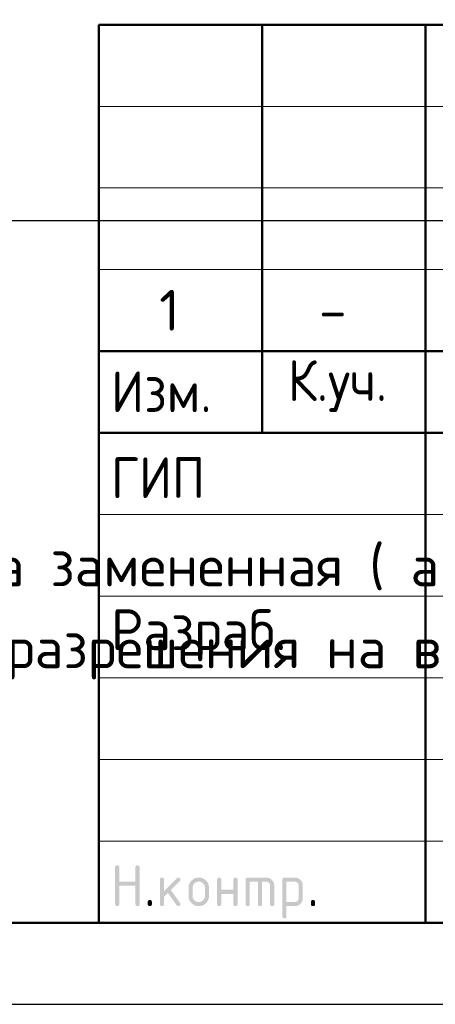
# Model space of a CAD drawing. Header units: millimetres. Extents: x 0 to 21000, y 0 to 14850.
# Tile 7 of 17: x 11257 to 12530, y 0 to 3015. Entities that reach past the tile are written whole.
import ezdxf

# ---------------------------------------------------------------- set-up
doc = ezdxf.new("R2010")
doc.units = ezdxf.units.MM
doc.layers.add('Standard', color=7, linetype='Continuous', lineweight=25)
doc.styles.add('ISOCPEUR', font='txt')

msp = doc.modelspace()

# ---------------------------------------------------------------- hatches: boundary and pattern name
at = {"layer": 'Standard', "linetype": 'Continuous', "lineweight": 25, "transparency": 33554687}
for points in [[(11549.5, 306.9), (11549.5, 419.4), (11549.5, 420.2), (11549.6, 420.9), (11549.7, 421.5), (11549.9, 422.1), (11550.1, 422.7), (11550.4, 423.2), (11550.7, 423.7), (11551.1, 424.1), (11551.5, 424.5), (11552, 424.8), (11552.5, 425.1), (11553.1, 425.3), (11553.6, 425.4), (11554.3, 425.5), (11555, 425.6), (11555.8, 425.6), (11556.6, 425.6), (11557.3, 425.5), (11558, 425.4), (11558.5, 425.3), (11559.1, 425.1), (11559.6, 424.8), (11560.1, 424.5), (11560.5, 424.1), (11560.9, 423.7), (11561.2, 423.2), (11561.5, 422.7), (11561.7, 422.1), (11561.9, 421.5), (11562, 420.9), (11562.1, 420.2), (11562.1, 419.4), (11562.1, 375.7), (11611.9, 375.7), (11611.9, 419.4), (11611.9, 420.2), (11612, 420.9), (11612.1, 421.5), (11612.3, 422.1), (11612.5, 422.7), (11612.8, 423.2), (11613.1, 423.7), (11613.5, 424.1), (11613.9, 424.5), (11614.4, 424.8), (11614.9, 425.1), (11615.4, 425.3), (11616, 425.4), (11616.7, 425.5), (11617.4, 425.6), (11618.2, 425.6), (11619, 425.6), (11619.7, 425.5), (11620.3, 425.4), (11620.9, 425.3), (11621.5, 425.1), (11622, 424.8), (11622.5, 424.5), (11622.9, 424.1), (11623.3, 423.7), (11623.6, 423.2), (11623.9, 422.7), (11624.1, 422.1), (11624.3, 421.5), (11624.3, 420.9), (11624.4, 420.2), (11624.4, 419.4), (11624.4, 306.9), (11624.4, 306.1), (11624.3, 305.4), (11624.3, 304.7), (11624.1, 304.2), (11623.9, 303.6), (11623.6, 303.1), (11623.3, 302.6), (11622.9, 302.2), (11622.5, 301.8), (11622, 301.5), (11621.5, 301.2), (11620.9, 301), (11620.3, 300.8), (11619.7, 300.7), (11619, 300.6), (11618.2, 300.6), (11617.4, 300.6), (11616.7, 300.7), (11616, 300.8), (11615.4, 301), (11614.9, 301.2), (11614.4, 301.5), (11613.9, 301.8), (11613.5, 302.2), (11613.1, 302.6), (11612.8, 303.1), (11612.5, 303.6), (11612.3, 304.2), (11612.1, 304.7), (11612, 305.4), (11611.9, 306.1), (11611.9, 306.9), (11611.9, 363.1), (11562.1, 363.1), (11562.1, 306.9), (11562.1, 306.1), (11562, 305.4), (11561.9, 304.7), (11561.7, 304.2), (11561.5, 303.6), (11561.2, 303.1), (11560.9, 302.6), (11560.5, 302.2), (11560.1, 301.8), (11559.6, 301.5), (11559.1, 301.2), (11558.5, 301), (11558, 300.8), (11557.3, 300.7), (11556.6, 300.6), (11555.8, 300.6), (11555, 300.6), (11554.3, 300.7), (11553.6, 300.8), (11553.1, 301), (11552.5, 301.2), (11552, 301.5), (11551.5, 301.8), (11551.1, 302.2), (11550.7, 302.6), (11550.4, 303.1), (11550.1, 303.6), (11549.9, 304.2), (11549.7, 304.7), (11549.6, 305.4), (11549.5, 306.1)], [(11699.5, 347), (11738.8, 386.3), (11739.2, 386.7), (11739.7, 387.1), (11740.2, 387.4), (11740.8, 387.6), (11741.3, 387.9), (11741.9, 388), (11742.5, 388.1), (11743.2, 388.1), (11744, 388.1), (11744.7, 388), (11745.4, 387.9), (11745.9, 387.7), (11746.5, 387.5), (11747, 387.2), (11747.5, 386.9), (11747.9, 386.5), (11748.3, 386.1), (11748.6, 385.6), (11748.9, 385.1), (11749.1, 384.6), (11749.3, 384), (11749.4, 383.3), (11749.5, 382.6), (11749.5, 381.8), (11749.5, 381.2), (11749.3, 380.6), (11749.2, 380.1), (11749, 379.5), (11748.7, 379), (11748.4, 378.5), (11748, 378), (11747.6, 377.5), (11720.1, 350), (11748.2, 310.5), (11748.8, 309.6), (11749.1, 308.7), (11749.5, 307.8), (11749.5, 306.8), (11749.5, 306), (11749.4, 305.4), (11749.3, 304.7), (11749.1, 304.1), (11748.9, 303.5), (11748.6, 303), (11748.3, 302.6), (11747.9, 302.2), (11747.5, 301.8), (11747, 301.5), (11746.5, 301.2), (11745.9, 301), (11745.4, 300.8), (11744.7, 300.7), (11744, 300.6), (11743.2, 300.6), (11742.4, 300.6), (11741.6, 300.8), (11740.9, 301), (11740.2, 301.3), (11739.6, 301.6), (11739, 302.1), (11738.5, 302.6), (11738, 303.3), (11711.1, 341.1), (11699.5, 329.4), (11699.5, 306.9), (11699.5, 306.1), (11699.4, 305.4), (11699.3, 304.7), (11699.1, 304.2), (11698.9, 303.6), (11698.6, 303.1), (11698.3, 302.6), (11697.9, 302.2), (11697.5, 301.8), (11697, 301.5), (11696.5, 301.2), (11696, 301), (11695.4, 300.8), (11694.7, 300.7), (11694, 300.6), (11693.2, 300.6), (11692.4, 300.6), (11691.7, 300.7), (11691.1, 300.8), (11690.5, 301), (11689.9, 301.2), (11689.4, 301.5), (11688.9, 301.8), (11688.5, 302.2), (11688.1, 302.6), (11687.8, 303.1), (11687.5, 303.6), (11687.3, 304.2), (11687.1, 304.7), (11687, 305.4), (11687, 306.1), (11687, 306.9), (11687, 381.8), (11687, 382.6), (11687, 383.3), (11687.1, 384), (11687.3, 384.6), (11687.5, 385.1), (11687.8, 385.6), (11688.1, 386.1), (11688.5, 386.5), (11688.9, 386.9), (11689.4, 387.2), (11689.9, 387.5), (11690.5, 387.7), (11691.1, 387.9), (11691.7, 388), (11692.4, 388.1), (11693.2, 388.1), (11694, 388.1), (11694.7, 388), (11695.4, 387.9), (11696, 387.7), (11696.5, 387.5), (11697, 387.2), (11697.5, 386.9), (11697.9, 386.5), (11698.3, 386.1), (11698.6, 385.6), (11698.9, 385.1), (11699.1, 384.6), (11699.3, 384), (11699.4, 383.3), (11699.5, 382.6), (11699.5, 381.8)], [(11874.3, 338.1), (11874.3, 306.9), (11874.3, 306.1), (11874.2, 305.4), (11874.1, 304.7), (11873.9, 304.2), (11873.7, 303.6), (11873.5, 303.1), (11873.2, 302.6), (11872.8, 302.2), (11872.4, 301.8), (11871.9, 301.5), (11871.4, 301.2), (11870.8, 301), (11870.2, 300.8), (11869.5, 300.7), (11868.9, 300.6), (11868.1, 300.6), (11867.3, 300.6), (11866.6, 300.7), (11865.9, 300.8), (11865.3, 301), (11864.7, 301.2), (11864.3, 301.5), (11863.8, 301.8), (11863.4, 302.2), (11863, 302.6), (11862.7, 303.1), (11862.4, 303.6), (11862.2, 304.2), (11862, 304.7), (11861.9, 305.4), (11861.8, 306.1), (11861.8, 306.9), (11861.8, 381.8), (11861.8, 382.6), (11861.9, 383.3), (11862, 384), (11862.2, 384.6), (11862.4, 385.1), (11862.7, 385.6), (11863, 386.1), (11863.4, 386.5), (11863.8, 386.9), (11864.3, 387.2), (11864.7, 387.5), (11865.3, 387.7), (11865.9, 387.9), (11866.6, 388), (11867.3, 388.1), (11868.1, 388.1), (11868.9, 388.1), (11869.5, 388), (11870.2, 387.9), (11870.8, 387.7), (11871.4, 387.5), (11871.9, 387.2), (11872.4, 386.9), (11872.8, 386.5), (11873.2, 386.1), (11873.5, 385.6), (11873.7, 385.2), (11873.9, 384.6), (11874.1, 384), (11874.2, 383.3), (11874.3, 382.6), (11874.3, 381.8), (11874.3, 350.6), (11911.7, 350.6), (11911.7, 381.8), (11911.7, 382.6), (11911.8, 383.3), (11911.9, 384), (11912.1, 384.6), (11912.3, 385.2), (11912.6, 385.6), (11912.8, 386.1), (11913.2, 386.5), (11913.6, 386.9), (11914.1, 387.2), (11914.6, 387.5), (11915.2, 387.7), (11915.8, 387.9), (11916.5, 388), (11917.1, 388.1), (11917.9, 388.1), (11918.7, 388.1), (11919.4, 388), (11920.1, 387.9), (11920.7, 387.7), (11921.3, 387.5), (11921.7, 387.2), (11922.2, 386.9), (11922.6, 386.5), (11923, 386.1), (11923.3, 385.6), (11923.6, 385.1), (11923.8, 384.6), (11924, 384), (11924.1, 383.3), (11924.2, 382.6), (11924.2, 381.8), (11924.2, 306.9), (11924.2, 306.1), (11924.1, 305.4), (11924, 304.7), (11923.8, 304.2), (11923.6, 303.6), (11923.3, 303.1), (11923, 302.6), (11922.6, 302.2), (11922.2, 301.8), (11921.7, 301.5), (11921.3, 301.2), (11920.7, 301), (11920.1, 300.8), (11919.4, 300.7), (11918.7, 300.6), (11917.9, 300.6), (11917.1, 300.6), (11916.5, 300.7), (11915.8, 300.8), (11915.2, 301), (11914.6, 301.2), (11914.1, 301.5), (11913.6, 301.8), (11913.2, 302.2), (11912.8, 302.6), (11912.6, 303.1), (11912.3, 303.6), (11912.1, 304.2), (11911.9, 304.7), (11911.8, 305.4), (11911.7, 306.1), (11911.7, 306.9), (11911.7, 338.1)], [(11955.5, 388.1), (12011.7, 388.1), (12013, 388.1), (12014.2, 388), (12015.5, 387.8), (12016.7, 387.6), (12017.9, 387.4), (12019.1, 387.1), (12020.2, 386.7), (12021.3, 386.3), (12022.4, 385.8), (12023.5, 385.2), (12024.5, 384.7), (12025.5, 384), (12026.6, 383.3), (12027.5, 382.5), (12028.5, 381.7), (12029.4, 380.8), (12030.3, 379.9), (12031.1, 378.9), (12031.9, 378), (12032.6, 376.9), (12033.3, 375.9), (12033.8, 374.9), (12034.4, 373.8), (12034.8, 372.7), (12035.3, 371.6), (12035.6, 370.5), (12036, 369.3), (12036.2, 368.1), (12036.4, 366.9), (12036.6, 365.6), (12036.7, 364.4), (12036.7, 363.1), (12036.7, 306.9), (12036.7, 306.1), (12036.6, 305.4), (12036.5, 304.7), (12036.3, 304.2), (12036.1, 303.6), (12035.8, 303.1), (12035.5, 302.6), (12035.1, 302.2), (12034.7, 301.8), (12034.2, 301.5), (12033.7, 301.2), (12033.1, 301), (12032.6, 300.8), (12031.9, 300.7), (12031.2, 300.6), (12030.4, 300.6), (12029.6, 300.6), (12028.9, 300.7), (12028.3, 300.8), (12027.7, 301), (12027.1, 301.2), (12026.6, 301.5), (12026.1, 301.8), (12025.7, 302.2), (12025.3, 302.6), (12025, 303.1), (12024.7, 303.6), (12024.5, 304.2), (12024.3, 304.7), (12024.2, 305.4), (12024.1, 306.1), (12024.1, 306.9), (12024.1, 363.1), (12024.1, 364.4), (12023.9, 365.6), (12023.7, 366.8), (12023.2, 367.9), (12022.8, 369), (12022.1, 370.1), (12021.5, 371.1), (12020.6, 372), (12019.7, 372.9), (12018.7, 373.5), (12017.7, 374.2), (12016.5, 374.7), (12015.4, 375.1), (12014.2, 375.3), (12013, 375.5), (12011.7, 375.5), (11999.2, 375.5), (11999.2, 306.9), (11999.2, 306.1), (11999.1, 305.4), (11999, 304.7), (11998.8, 304.2), (11998.6, 303.6), (11998.3, 303.1), (11998, 302.6), (11997.7, 302.2), (11997.3, 301.8), (11996.8, 301.5), (11996.3, 301.2), (11995.7, 301), (11995.1, 300.8), (11994.4, 300.7), (11993.7, 300.6), (11993, 300.6), (11992.2, 300.6), (11991.5, 300.7), (11990.8, 300.8), (11990.2, 301), (11989.6, 301.2), (11989.1, 301.5), (11988.7, 301.8), (11988.3, 302.2), (11987.9, 302.6), (11987.6, 303.1), (11987.3, 303.6), (11987.1, 304.2), (11986.9, 304.7), (11986.8, 305.4), (11986.7, 306.1), (11986.7, 306.9), (11986.7, 375.5), (11961.8, 375.5), (11961.8, 306.9), (11961.8, 306.1), (11961.7, 305.4), (11961.6, 304.7), (11961.4, 304.2), (11961.2, 303.6), (11960.9, 303.1), (11960.6, 302.6), (11960.2, 302.2), (11959.8, 301.8), (11959.3, 301.5), (11958.8, 301.2), (11958.2, 301), (11957.7, 300.8), (11957, 300.7), (11956.3, 300.6), (11955.5, 300.6), (11954.7, 300.6), (11954, 300.7), (11953.4, 300.8), (11952.8, 301), (11952.2, 301.2), (11951.7, 301.5), (11951.2, 301.8), (11950.8, 302.2), (11950.4, 302.6), (11950.1, 303.1), (11949.8, 303.6), (11949.6, 304.2), (11949.4, 304.7), (11949.3, 305.4), (11949.2, 306.1), (11949.2, 306.9), (11949.2, 381.8), (11949.2, 382.6), (11949.3, 383.3), (11949.4, 384), (11949.6, 384.6), (11949.8, 385.1), (11950.1, 385.6), (11950.4, 386.1), (11950.8, 386.5), (11951.2, 386.9), (11951.7, 387.2), (11952.2, 387.5), (11952.8, 387.7), (11953.3, 387.9), (11954, 388), (11954.7, 388.1)], [(11649.5, 313.2), (11649.5, 313.9), (11649.6, 314.6), (11649.7, 315.3), (11649.9, 315.9), (11650.1, 316.5), (11650.4, 317), (11650.7, 317.5), (11651.1, 317.9), (11651.5, 318.3), (11651.9, 318.5), (11652.4, 318.8), (11653, 319), (11653.6, 319.2), (11654.3, 319.3), (11655, 319.4), (11655.8, 319.4), (11656.5, 319.4), (11657.2, 319.3), (11657.9, 319.2), (11658.5, 319), (11659.1, 318.8), (11659.6, 318.5), (11660.1, 318.3), (11660.4, 317.9), (11660.8, 317.5), (11661.1, 317), (11661.4, 316.5), (11661.6, 315.9), (11661.8, 315.3), (11661.9, 314.6), (11662, 313.9), (11662, 313.2), (11662, 306.9), (11662, 306.1), (11661.9, 305.4), (11661.8, 304.8), (11661.6, 304.2), (11661.4, 303.6), (11661.1, 303.1), (11660.8, 302.6), (11660.4, 302.2), (11660.1, 301.8), (11659.6, 301.5), (11659.1, 301.2), (11658.5, 301), (11657.9, 300.8), (11657.2, 300.7), (11656.5, 300.6), (11655.8, 300.6), (11655, 300.6), (11654.3, 300.7), (11653.6, 300.8), (11653, 301), (11652.4, 301.2), (11651.9, 301.5), (11651.5, 301.8), (11651.1, 302.2), (11650.7, 302.6), (11650.4, 303.1), (11650.1, 303.6), (11649.9, 304.2), (11649.7, 304.8), (11649.6, 305.4), (11649.5, 306.1), (11649.5, 306.9)], [(12149.1, 313.2), (12149.1, 313.9), (12149.2, 314.6), (12149.3, 315.3), (12149.5, 315.9), (12149.7, 316.5), (12150, 317), (12150.3, 317.5), (12150.7, 317.9), (12151.1, 318.3), (12151.6, 318.5), (12152.1, 318.8), (12152.7, 319), (12153.3, 319.2), (12153.9, 319.3), (12154.6, 319.4), (12155.4, 319.4), (12156.2, 319.4), (12156.9, 319.3), (12157.6, 319.2), (12158.2, 319), (12158.7, 318.8), (12159.2, 318.5), (12159.7, 318.3), (12160.1, 317.9), (12160.5, 317.5), (12160.8, 317), (12161.1, 316.5), (12161.3, 315.9), (12161.5, 315.3), (12161.6, 314.6), (12161.7, 313.9), (12161.7, 313.2), (12161.7, 306.9), (12161.7, 306.1), (12161.6, 305.4), (12161.5, 304.8), (12161.3, 304.2), (12161.1, 303.6), (12160.8, 303.1), (12160.5, 302.6), (12160.1, 302.2), (12159.7, 301.8), (12159.2, 301.5), (12158.7, 301.2), (12158.2, 301), (12157.6, 300.8), (12156.9, 300.7), (12156.2, 300.6), (12155.4, 300.6), (12154.6, 300.6), (12153.9, 300.7), (12153.3, 300.8), (12152.7, 301), (12152.1, 301.2), (12151.6, 301.5), (12151.1, 301.8), (12150.7, 302.2), (12150.3, 302.6), (12150, 303.1), (12149.7, 303.6), (12149.5, 304.2), (12149.3, 304.8), (12149.2, 305.4), (12149.1, 306.1), (12149.1, 306.9)]]:
    msp.add_hatch(color=7, dxfattribs=at).paths.add_polyline_path(points, flags=16)
h = msp.add_hatch(color=7, dxfattribs=at)
h.paths.add_polyline_path([(11774.4, 331.9), (11774.4, 356.8), (11774.4, 358.5), (11774.5, 360), (11774.7, 361.6), (11775, 363.1), (11775.2, 364.6), (11775.7, 366), (11776.1, 367.5), (11776.7, 368.9), (11777.2, 370.2), (11777.9, 371.6), (11778.7, 372.9), (11779.5, 374.1), (11780.4, 375.4), (11781.4, 376.6), (11782.4, 377.8), (11783.5, 378.9), (11784.6, 380.1), (11785.8, 381.1), (11787, 382.1), (11788.3, 382.9), (11789.6, 383.8), (11790.9, 384.5), (11792.2, 385.2), (11793.6, 385.8), (11795, 386.4), (11796.4, 386.8), (11797.8, 387.2), (11799.3, 387.5), (11800.8, 387.8), (11802.4, 387.9), (11804, 388.1), (11805.6, 388.1), (11807.2, 388.1), (11808.8, 387.9), (11810.4, 387.8), (11811.9, 387.5), (11813.4, 387.2), (11814.8, 386.8), (11816.3, 386.4), (11817.7, 385.8), (11819.1, 385.2), (11820.4, 384.5), (11821.7, 383.8), (11823, 383), (11824.2, 382.1), (11825.4, 381.2), (11826.6, 380.2), (11827.7, 379), (11828.9, 377.9), (11829.9, 376.7), (11830.8, 375.5), (11831.7, 374.3), (11832.5, 373), (11833.2, 371.7), (11833.9, 370.4), (11834.5, 369), (11835.1, 367.6), (11835.5, 366.1), (11835.9, 364.7), (11836.2, 363.2), (11836.5, 361.7), (11836.6, 360.1), (11836.8, 358.5), (11836.8, 356.8), (11836.8, 331.9), (11836.8, 330.2), (11836.6, 328.7), (11836.5, 327.1), (11836.2, 325.6), (11835.9, 324.1), (11835.5, 322.7), (11835.1, 321.2), (11834.5, 319.9), (11833.9, 318.5), (11833.2, 317.2), (11832.5, 315.8), (11831.6, 314.6), (11830.8, 313.3), (11829.8, 312.1), (11828.8, 310.9), (11827.6, 309.8), (11826.5, 308.6), (11825.3, 307.6), (11824.1, 306.6), (11822.8, 305.8), (11821.6, 304.9), (11820.3, 304.2), (11818.9, 303.5), (11817.6, 302.9), (11816.2, 302.4), (11814.7, 301.9), (11813.3, 301.5), (11811.8, 301.2), (11810.3, 300.9), (11808.7, 300.8), (11807.2, 300.6), (11805.6, 300.6), (11804, 300.6), (11802.4, 300.8), (11800.8, 300.9), (11799.3, 301.2), (11797.8, 301.5), (11796.4, 301.9), (11795, 302.4), (11793.6, 302.9), (11792.2, 303.5), (11790.9, 304.2), (11789.6, 304.9), (11788.3, 305.8), (11787, 306.6), (11785.8, 307.6), (11784.6, 308.6), (11783.5, 309.8), (11782.4, 310.9), (11781.4, 312.1), (11780.4, 313.3), (11779.5, 314.6), (11778.7, 315.8), (11777.9, 317.2), (11777.2, 318.5), (11776.7, 319.9), (11776.1, 321.2), (11775.7, 322.7), (11775.2, 324.1), (11775, 325.6), (11774.7, 327.1), (11774.5, 328.7), (11774.4, 330.2)], flags=16)
h.paths.add_polyline_path([(11824.2, 331.9), (11824.2, 356.9), (11824.2, 358.8), (11823.9, 360.6), (11823.6, 362.4), (11822.9, 364.1), (11822.2, 365.8), (11821.2, 367.3), (11820.1, 368.8), (11818.8, 370.2), (11817.4, 371.5), (11815.9, 372.6), (11814.4, 373.6), (11812.7, 374.3), (11811.1, 375), (11809.3, 375.3), (11807.5, 375.6), (11805.6, 375.6), (11803.6, 375.6), (11801.8, 375.3), (11800.1, 375), (11798.4, 374.3), (11796.8, 373.6), (11795.2, 372.6), (11793.7, 371.5), (11792.4, 370.2), (11791, 368.8), (11790, 367.3), (11789, 365.8), (11788.3, 364.1), (11787.6, 362.4), (11787.2, 360.6), (11786.9, 358.8), (11786.9, 356.9), (11786.9, 331.9), (11786.9, 329.9), (11787.2, 328.1), (11787.6, 326.3), (11788.3, 324.7), (11788.9, 323), (11790, 321.5), (11791, 320), (11792.3, 318.6), (11793.7, 317.2), (11795.2, 316.2), (11796.7, 315.2), (11798.3, 314.5), (11800, 313.8), (11801.8, 313.5), (11803.6, 313.2), (11805.6, 313.2), (11807.5, 313.2), (11809.3, 313.5), (11811.1, 313.9), (11812.7, 314.5), (11814.4, 315.2), (11815.9, 316.3), (11817.4, 317.3), (11818.8, 318.7), (11820.1, 320), (11821.2, 321.5), (11822.2, 323.1), (11822.9, 324.7), (11823.6, 326.4), (11823.9, 328.2), (11824.2, 330)])
h = msp.add_hatch(color=7, dxfattribs=at)
h.paths.add_polyline_path([(12061.7, 381.8), (12061.7, 382.6), (12061.8, 383.3), (12061.9, 384), (12062.1, 384.6), (12062.3, 385.1), (12062.6, 385.6), (12062.9, 386.1), (12063.3, 386.5), (12063.7, 386.9), (12064.2, 387.2), (12064.6, 387.5), (12065.2, 387.7), (12065.8, 387.9), (12066.5, 388), (12067.2, 388.1), (12068, 388.1), (12099.1, 388.1), (12100.5, 388.1), (12101.7, 388), (12103, 387.8), (12104.2, 387.6), (12105.4, 387.4), (12106.6, 387.1), (12107.7, 386.7), (12108.8, 386.3), (12109.9, 385.8), (12111, 385.2), (12112, 384.7), (12113, 384), (12114.1, 383.3), (12115, 382.5), (12116, 381.7), (12116.9, 380.8), (12117.8, 379.9), (12118.6, 379), (12119.4, 378), (12120, 377), (12120.7, 376), (12121.3, 374.9), (12121.8, 373.9), (12122.3, 372.8), (12122.7, 371.7), (12123.1, 370.5), (12123.4, 369.4), (12123.6, 368.1), (12123.9, 366.9), (12124, 365.7), (12124.1, 364.4), (12124.1, 363.1), (12124.1, 325.6), (12124.1, 324.3), (12124, 323.1), (12123.9, 321.8), (12123.6, 320.6), (12123.4, 319.4), (12123.1, 318.3), (12122.7, 317.1), (12122.3, 316), (12121.8, 314.9), (12121.3, 313.8), (12120.7, 312.8), (12120, 311.8), (12119.4, 310.8), (12118.6, 309.8), (12117.8, 308.8), (12116.9, 307.9), (12116, 307), (12115, 306.2), (12114.1, 305.4), (12113.1, 304.7), (12112.1, 304.1), (12111, 303.5), (12109.9, 302.9), (12108.8, 302.5), (12107.7, 302), (12106.6, 301.7), (12105.4, 301.3), (12104.2, 301.1), (12103, 300.9), (12101.7, 300.8), (12100.5, 300.6), (12099.2, 300.6), (12074.2, 300.6), (12074.2, 269.4), (12074.2, 268.7), (12074.1, 268), (12074, 267.3), (12073.8, 266.7), (12073.7, 266.1), (12073.4, 265.6), (12073.1, 265.1), (12072.7, 264.7), (12072.3, 264.4), (12071.8, 264.1), (12071.3, 263.8), (12070.7, 263.6), (12070.1, 263.4), (12069.4, 263.3), (12068.8, 263.2), (12068, 263.2), (12067.2, 263.2), (12066.5, 263.3), (12065.8, 263.4), (12065.2, 263.6), (12064.7, 263.8), (12064.2, 264.1), (12063.7, 264.4), (12063.3, 264.7), (12062.9, 265.1), (12062.6, 265.6), (12062.3, 266.1), (12062.1, 266.7), (12061.9, 267.3), (12061.8, 268), (12061.7, 268.7), (12061.7, 269.4)], flags=16)
h.paths.add_polyline_path([(12074.2, 375.5), (12074.2, 313.2), (12099.1, 313.2), (12100.4, 313.2), (12101.6, 313.4), (12102.8, 313.6), (12103.9, 314.1), (12105, 314.5), (12106, 315.2), (12107, 315.9), (12107.9, 316.8), (12108.9, 317.7), (12109.5, 318.7), (12110.2, 319.7), (12110.7, 320.8), (12111.1, 321.9), (12111.4, 323.1), (12111.6, 324.3), (12111.6, 325.6), (12111.6, 363.1), (12111.6, 364.4), (12111.4, 365.6), (12111.1, 366.8), (12110.7, 367.9), (12110.2, 369.1), (12109.6, 370.1), (12108.9, 371.1), (12108, 372), (12107.1, 372.9), (12106.1, 373.5), (12105.1, 374.2), (12104, 374.7), (12102.9, 375.1), (12101.7, 375.3), (12100.5, 375.5), (12099.1, 375.5)])

# ---------------------------------------------------------------- linework, layer by layer
at = {"layer": 'Standard', "color": 7, "linetype": 'Continuous', "lineweight": 50, "transparency": 33554687}
for p, q in [((11500, 250), (11500, 3000)), ((11500, 3000), (20750, 3000)), ((12000, 1750), (12000, 3000)), ((12500, 250), (12500, 3000)), ((11500, 2000), (14750, 2000)), ((11500, 2000), (14750, 2000)), ((11500, 1750), (14750, 1750)), ((11500, 1750), (14750, 1750))]:
    msp.add_line(p, q, dxfattribs=at)
at = {"layer": 'Standard', "color": 7, "linetype": 'Continuous', "lineweight": 13, "transparency": 33554687}
for p, q in [((11500, 2750), (14750, 2750)), ((11500, 2500), (14750, 2500)), ((11500, 2250), (14750, 2250)), ((11500, 1500), (14750, 1500)), ((11500, 1250), (14750, 1250)), ((11500, 1250), (14750, 1250)), ((11500, 1000), (14750, 1000)), ((11500, 1000), (14750, 1000)), ((11500, 750), (14750, 750)), ((11500, 500), (14750, 500))]:
    msp.add_line(p, q, dxfattribs=at)
at = {"layer": 'Standard', "color": 7, "linetype": 'Continuous', "lineweight": 25, "transparency": 33554687}
msp.add_line((11500, 250), (20750, 250), dxfattribs=at)
msp.add_line((11500, 250), (20750, 250), dxfattribs=at)
msp.add_line((11500, 250), (20750, 250), dxfattribs=at)
msp.add_lwpolyline([(0, 0), (21000, 0), (21000, 14850), (0, 14850), (0, 0)], close=True, dxfattribs=at)
at = {"layer": 'Standard', "color": 7, "linetype": 'Continuous', "lineweight": 50, "transparency": 33554687}
msp.add_lwpolyline([(1000, 14600), (20750, 14600), (20750, 250), (1000, 250), (1000, 14600)], close=True, dxfattribs=at)
at = {"layer": 'Standard', "color": 254, "linetype": 'Continuous', "lineweight": -3, "true_color": 0xc4c4ff, "transparency": 33554687}
msp.add_lwpolyline([(3305.8, 2400.7), (17165.3, 2400.7), (17165.3, 12395.5), (3305.8, 12395.5), (3305.8, 2400.7)], dxfattribs=at)
msp.add_lwpolyline([(3305.8, 2400.7), (17165.3, 2400.7), (17165.3, 12395.5), (3305.8, 12395.5), (3305.8, 2400.7)], dxfattribs=at)

# ---------------------------------------------------------------- texts
at = {"layer": 'Standard', "color": 7, "linetype": 'Continuous', "lineweight": 25, "transparency": 33554687, "char_height": 125, "style": 'ISOCPEUR'}
for s, insert, width, attachment_point in [('\\A1;{\\fISOCPEUR|i0|b0;\\H125.000000;\\W1.000000;\\C7;1}\\P', (11715.9, 2188), 97.222, 2), ('\\A1;{\\fISOCPEUR|i0|b0;\\H125.000000;\\W1.000000;\\C7;-}\\P', (12215.9, 2188), 136.111, 2), ('\\W0.93;Изм.', (11537, 1813.8), 376.448, 7), ('\\W0.93;К.уч.', (12078, 1813.8), 408.006, 7), ('\\W0.92;ГИП', (11537, 1550.6), 344.81, 7), ('\\W0.96;Разраб.', (11537, 1050.6), 653.281, 7)]:
    msp.add_mtext(s, dxfattribs=dict(at, insert=insert, width=width, attachment_point=attachment_point))
at = {"layer": 'Standard', "color": 7, "linetype": 'Continuous', "lineweight": 18, "transparency": 33554687, "insert": (8318.9, 1405.2), "char_height": 125, "width": 5777.188, "attachment_point": 1, "line_spacing_factor": 1.204819}
msp.add_mtext('\\A1;{\\fISOCPEUR|i0|b0;\\H125.000000;\\W1.000000;\\C7;В выделенной области представлена замененная ( актуальная) версия.}\\P{\\fISOCPEUR|i0|b0;\\H125.000000;\\W1.000000;\\C7;Содержание изменения см. в листе разрешения на внесение изменений}\\P', dxfattribs=at)

doc.saveas('drawing.dxf')
